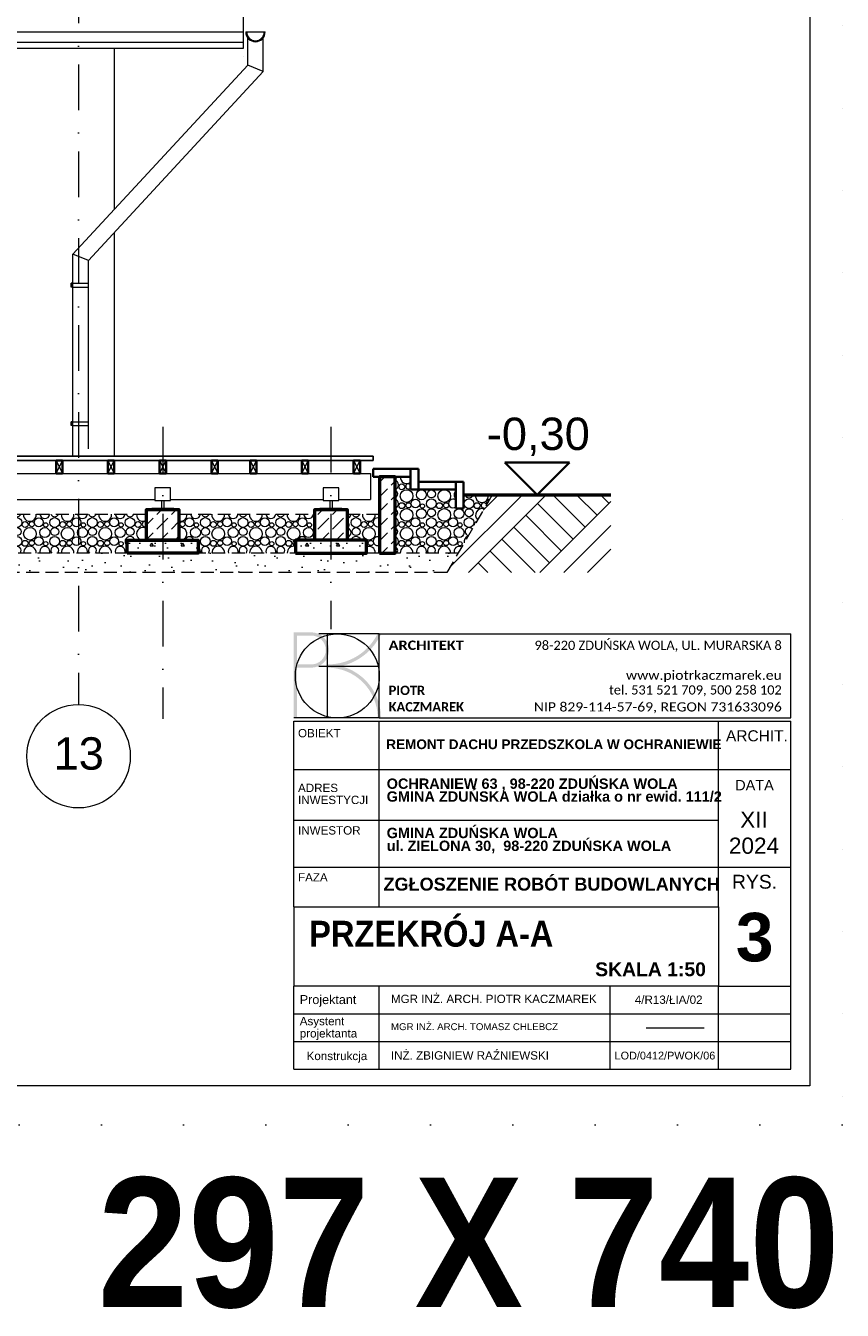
# Model space of a CAD drawing. Header units: centimetres. Extents: x -43488 to -10641, y 2063 to 22960.
# Tile 69 of 72: x -35400 to -34769, y 7723 to 8716. Entities that reach past the tile are written whole.
import ezdxf

# ---------------------------------------------------------------- set-up
doc = ezdxf.new("R2010")
doc.units = ezdxf.units.CM
doc.header["$MEASUREMENT"] = 0
for name, pattern in [('Kreski i kropki', [67.027776, 35.277777, -17.638888, 0, -14.111111]), ('Kropkowana', [63.499999, 0, -63.499999]), ('Przerywana krótka2', [15, 10, -5])]:
    doc.linetypes.add(name, pattern=pattern)
for name, color, linetype, lineweight, true_color in [('!!!_PRZEKROJE_Nr_pióra__51', 7, 'Continuous', 18, 0x002000), ('!!!_PRZEKROJE_Nr_pióra__6', 7, 'Continuous', 18, 0x3fa3ff), ('!!!_TABELKA_Nr_pióra__6', 7, 'Continuous', 18, 0x3fa3ff), ('!!!_UWAGI_Nr_pióra__51', 7, 'Continuous', 18, 0x002000), ('!!!WYPOS. SAL_Nr_pióra__6', 7, 'Continuous', 18, 0x3fa3ff), ('!konstrukcja tarasu_Nr_pióra__161', 7, 'Continuous', 35, 0xda4c01), ('!konstrukcja tarasu_Nr_pióra__4', 7, 'Continuous', 25, 0x31fd59), ('!konstrukcja tarasu_Nr_pióra__6', 7, 'Continuous', 18, 0x3fa3ff), ('!konstrukcja tarasu_Nr_pióra__8', 7, 'Continuous', 13, 0x42bda7), ('!konstrukcja tarasu_Nr_pióra__87', 7, 'Continuous', 18, 0x8002ff), ('!osie_Nr_pióra__6', 7, 'Continuous', 18, 0x3fa3ff), ('!osie_Nr_pióra__8', 7, 'Continuous', 13, 0x42bda7), ('B05 wyposażenie wod-kan_Nr_pióra__6', 7, 'Continuous', 18, 0x3fa3ff), ('Dachy_Nr_pióra__6', 7, 'Continuous', 18, 0x3fa3ff), ('linie pomocnicze_Nr_pióra__14', 7, 'Continuous', 18, 0xcc0000), ('Otoczenie i krajobraz_Nr_pióra__20', 7, 'Continuous', 18, 0xffd4d4), ('Podłogi_Nr_pióra__6', 7, 'Continuous', 18, 0x3fa3ff), ('Słupy_Nr_pióra__7', 7, 'Continuous', 15, 0x9f9fff), ('Słupy_Nr_pióra__8', 7, 'Continuous', 13, 0x42bda7), ('Wymiarowanie_Nr_pióra__3', 7, 'Continuous', 35, 0xff6500), ('Wymiarowanie_Nr_pióra__6', 7, 'Continuous', 18, 0x3fa3ff), ('Wymiarowanie_Nr_pióra__8', 7, 'Continuous', 13, 0x42bda7), ('Ściany zewnętrzne_Nr_pióra__6', 7, 'Continuous', 18, 0x3fa3ff)]:
    doc.layers.add(name, color=color, linetype=linetype, lineweight=lineweight, true_color=true_color)
for name, color, linetype, lineweight in [('!osie_Nr_pióra__10', 1, 'Continuous', 0), ('Linie_Nr_pióra__1', 8, 'Continuous', 50), ('Słupy_Nr_pióra__1', 8, 'Continuous', 50), ('Słupy_Nr_pióra__10', 1, 'Continuous', 0)]:
    doc.layers.add(name, color=color, linetype=linetype, lineweight=lineweight)
doc.styles.add('STYL_AUTOMATYCZNY_1', font='txt')
doc.styles.add('STYL_AUTOMATYCZNY_3', font='txt')
doc.styles.add('STYL_AUTOMATYCZNY_4', font='txt')
doc.styles.add('STYL_AUTOMATYCZNY_5', font='txt')
pattern_1 = [(45, (0, 0), (-11.3137085, 11.3137085), [12, -4]), (45, (0, 11.314), (-11.3137085, 11.3137085), [12, -4])]
pattern_2 = [(0, (0, 0), (0, 41.56922), [2.6, -21.4]), (0, (12, 20.785), (0, 41.56922), [2.6, -21.4]), (60, (0, 0), (-36, 20.78461), [2.6, -21.4]), (60, (24, 0), (-36, 20.78461), [2.6, -21.4]), (120, (2.6, 0), (36, 20.78461), [2.6, -21.4]), (120, (26.6, 0), (36, 20.78461), [2.6, -21.4]), (0, (0, 4), (0, 8), [0, -8, 0, -12]), (45, (4, 4), (-5.6568542, 5.6568542), [0, -6, 0, -10])]

# ---------------------------------------------------------------- blocks, each defined once
blk = doc.blocks.new('*X3')
at = {"layer": 'Słupy_Nr_pióra__10', "color": 1, "linetype": 'Continuous', "lineweight": 0}
for centre, radius in [((-35448.16, 8332.14), 3.4), ((-35443.49, 8324.25), 3.82), ((-35442.77, 8330.1), 1.65), ((-35435.89, 8331.96), 3.78), ((-35435.8, 8324.95), 3.07), ((-35429.56, 8330.43), 2.29), ((-35425.88, 8323.25), 4.9), ((-35424.46, 8330.72), 2.01), ((-35419.07, 8332.14), 3.4), ((-35414.39, 8324.25), 3.82), ((-35413.68, 8330.1), 1.65), ((-35406.79, 8331.96), 3.78), ((-35406.71, 8324.95), 3.07), ((-35400.47, 8330.43), 2.29), ((-35396.78, 8323.25), 4.9), ((-35395.36, 8330.72), 2.01), ((-35389.97, 8332.14), 3.4), ((-35385.29, 8324.25), 3.82), ((-35384.58, 8330.1), 1.65), ((-35377.69, 8331.96), 3.78), ((-35377.61, 8324.95), 3.07), ((-35371.37, 8330.43), 2.29), ((-35367.68, 8323.25), 4.9), ((-35366.26, 8330.72), 2.01), ((-35360.87, 8332.14), 3.4), ((-35356.2, 8324.25), 3.82), ((-35355.48, 8330.1), 1.65), ((-35348.6, 8331.96), 3.78), ((-35348.51, 8324.95), 3.07), ((-35342.27, 8330.43), 2.29), ((-35338.59, 8323.25), 4.9), ((-35337.17, 8330.72), 2.01), ((-35331.78, 8332.14), 3.4), ((-35327.1, 8324.25), 3.82), ((-35326.39, 8330.1), 1.65), ((-35319.5, 8331.96), 3.78), ((-35319.42, 8324.95), 3.07), ((-35313.18, 8330.43), 2.29), ((-35429.56, 8315.87), 2.29), ((-35424.46, 8316.16), 2.01), ((-35419.07, 8317.58), 3.4), ((-35413.68, 8315.54), 1.65), ((-35406.79, 8317.4), 3.78), ((-35400.47, 8315.87), 2.29), ((-35395.36, 8316.16), 2.01), ((-35389.97, 8317.58), 3.4), ((-35384.58, 8315.54), 1.65), ((-35377.69, 8317.4), 3.78), ((-35371.37, 8315.87), 2.29), ((-35366.26, 8316.16), 2.01), ((-35360.87, 8317.58), 3.4), ((-35355.48, 8315.54), 1.65), ((-35348.6, 8317.4), 3.78), ((-35342.27, 8315.87), 2.29), ((-35337.17, 8316.16), 2.01), ((-35331.78, 8317.58), 3.4), ((-35326.39, 8315.54), 1.65)]:
    blk.add_circle(centre, radius, dxfattribs=at)
for centre, radius, start, end in [((-35454.97, 8337.81), 4.9, 311.79255, 6.45106), ((-35443.49, 8338.81), 3.82, 186.71701, 353.28299), ((-35435.8, 8339.51), 3.07, 202.04841, 337.95159), ((-35425.88, 8337.81), 4.9, 173.54894, 6.45106), ((-35414.39, 8338.81), 3.82, 186.71701, 353.28299), ((-35406.71, 8339.51), 3.07, 202.04841, 337.95159), ((-35396.78, 8337.81), 4.9, 173.54894, 6.45106), ((-35385.29, 8338.81), 3.82, 186.71701, 353.28299), ((-35377.61, 8339.51), 3.07, 202.04841, 337.95159), ((-35367.68, 8337.81), 4.9, 173.54894, 6.45106), ((-35356.2, 8338.81), 3.82, 186.71701, 353.28299), ((-35348.51, 8339.51), 3.07, 202.04841, 337.95159), ((-35338.59, 8337.81), 4.9, 173.54894, 6.45106), ((-35327.1, 8338.81), 3.82, 186.71701, 353.28299), ((-35319.42, 8339.51), 3.07, 202.04841, 337.95159), ((-35309.49, 8337.81), 4.9, 173.54894, 304.59656), ((-35453.55, 8330.72), 2.01, 336.90703, 23.09297), ((-35454.97, 8323.25), 4.9, 311.79255, 48.20745), ((-35309.49, 8323.25), 4.9, 55.40344, 266.95345), ((-35308.07, 8330.72), 2.01, 47.23011, 312.76989), ((-35448.16, 8317.58), 3.4, 13.30552, 166.69448), ((-35435.89, 8317.4), 3.78, 257.44303, 165.35556), ((-35319.5, 8317.4), 3.78, 14.64444, 234.28629), ((-35309.49, 8323.25), 4.9, 273.04655, 304.59656), ((-35435.8, 8310.39), 3.07, 318.51847, 107.14154), ((-35425.88, 8308.69), 4.9, 356.13129, 183.86871), ((-35414.39, 8309.69), 3.82, 339.6531, 200.3469), ((-35406.71, 8310.39), 3.07, 318.51847, 221.48153), ((-35396.78, 8308.69), 4.9, 356.13129, 183.86871), ((-35385.29, 8309.69), 3.82, 339.6531, 200.3469), ((-35377.61, 8310.39), 3.07, 318.51847, 221.48153), ((-35367.68, 8308.69), 4.9, 356.13129, 183.86871), ((-35356.2, 8309.69), 3.82, 339.6531, 200.3469), ((-35348.51, 8310.39), 3.07, 318.51847, 221.48153), ((-35338.59, 8308.69), 4.9, 356.13129, 183.86871), ((-35327.1, 8309.69), 3.82, 339.6531, 200.3469), ((-35319.42, 8310.39), 3.07, 138.29433, 221.48153)]:
    blk.add_arc(centre, radius, start, end, dxfattribs=at)
blk = doc.blocks.new('*X4')
at = {"layer": 'Słupy_Nr_pióra__10', "color": 1, "linetype": 'Continuous', "lineweight": 0}
for centre, radius in [((-35278.97, 8330.72), 2.01), ((-35273.58, 8332.14), 3.4), ((-35268.91, 8324.25), 3.82), ((-35268.19, 8330.1), 1.65), ((-35261.31, 8331.96), 3.78), ((-35261.22, 8324.95), 3.07), ((-35254.98, 8330.43), 2.29), ((-35251.3, 8323.25), 4.9), ((-35249.88, 8330.72), 2.01), ((-35244.49, 8332.14), 3.4), ((-35239.81, 8324.25), 3.82), ((-35239.1, 8330.1), 1.65), ((-35232.21, 8331.96), 3.78), ((-35232.13, 8324.95), 3.07), ((-35225.89, 8330.43), 2.29), ((-35222.2, 8323.25), 4.9), ((-35220.78, 8330.72), 2.01), ((-35215.39, 8332.14), 3.4), ((-35210.71, 8324.25), 3.82), ((-35210, 8330.1), 1.65), ((-35203.11, 8331.96), 3.78), ((-35203.03, 8324.95), 3.07), ((-35196.79, 8330.43), 2.29), ((-35193.1, 8323.25), 4.9), ((-35191.68, 8330.72), 2.01), ((-35186.29, 8332.14), 3.4), ((-35181.62, 8324.25), 3.82), ((-35180.9, 8330.1), 1.65), ((-35261.31, 8317.4), 3.78), ((-35254.98, 8315.87), 2.29), ((-35249.88, 8316.16), 2.01), ((-35244.49, 8317.58), 3.4), ((-35239.1, 8315.54), 1.65), ((-35232.21, 8317.4), 3.78), ((-35225.89, 8315.87), 2.29), ((-35220.78, 8316.16), 2.01), ((-35215.39, 8317.58), 3.4), ((-35210, 8315.54), 1.65), ((-35203.11, 8317.4), 3.78), ((-35196.79, 8315.87), 2.29)]:
    blk.add_circle(centre, radius, dxfattribs=at)
for centre, radius, start, end in [((-35280.39, 8337.81), 4.9, 254.40969, 6.45106), ((-35268.91, 8338.81), 3.82, 186.71701, 353.28299), ((-35261.22, 8339.51), 3.07, 202.04841, 337.95159), ((-35251.3, 8337.81), 4.9, 173.54894, 6.45106), ((-35239.81, 8338.81), 3.82, 186.71701, 353.28299), ((-35232.13, 8339.51), 3.07, 202.04841, 337.95159), ((-35222.2, 8337.81), 4.9, 173.54894, 6.45106), ((-35210.71, 8338.81), 3.82, 186.71701, 353.28299), ((-35203.03, 8339.51), 3.07, 202.04841, 337.95159), ((-35193.1, 8337.81), 4.9, 173.54894, 6.45106), ((-35181.62, 8338.81), 3.82, 186.71701, 353.28299), ((-35173.93, 8339.51), 3.07, 202.04841, 205.31142), ((-35280.39, 8323.25), 4.9, 273.04655, 105.59031), ((-35174.02, 8331.96), 3.78, 135.34621, 224.65379), ((-35280.39, 8323.25), 4.9, 254.40969, 266.95345), ((-35273.58, 8317.58), 3.4, 13.30552, 166.69448), ((-35191.68, 8316.16), 2.01, 90.69474, 269.30526), ((-35186.29, 8317.58), 3.4, 13.30552, 166.69448), ((-35174.02, 8317.4), 3.78, 135.34621, 165.35556), ((-35173.93, 8324.95), 3.07, 154.68858, 205.31142), ((-35268.19, 8315.54), 1.65, 333.9278, 26.0722), ((-35268.91, 8309.69), 3.82, 339.6531, 54.8227), ((-35261.22, 8310.39), 3.07, 318.51847, 221.48153), ((-35251.3, 8308.69), 4.9, 356.13129, 183.86871), ((-35239.81, 8309.69), 3.82, 339.6531, 200.3469), ((-35232.13, 8310.39), 3.07, 318.51847, 221.48153), ((-35222.2, 8308.69), 4.9, 356.13129, 183.86871), ((-35210.71, 8309.69), 3.82, 339.6531, 200.3469), ((-35203.03, 8310.39), 3.07, 318.51847, 221.48153), ((-35193.1, 8308.69), 4.9, 73.46054, 183.86871)]:
    blk.add_arc(centre, radius, start, end, dxfattribs=at)
blk = doc.blocks.new('*X6')
at = {"layer": 'Słupy_Nr_pióra__10', "color": 1, "linetype": 'Continuous', "lineweight": 0}
for centre, radius in [((-35144.92, 8331.96), 3.78), ((-35144.84, 8324.95), 3.07), ((-35138.6, 8330.43), 2.29), ((-35134.91, 8323.25), 4.9), ((-35133.49, 8330.72), 2.01), ((-35133.49, 8316.16), 2.01)]:
    blk.add_circle(centre, radius, dxfattribs=at)
for centre, radius, start, end in [((-35152.52, 8338.81), 3.82, 282.28836, 353.28299), ((-35144.84, 8339.51), 3.07, 202.04841, 337.95159), ((-35134.91, 8337.81), 4.9, 173.54894, 6.45106), ((-35123.42, 8338.81), 3.82, 186.71701, 208.04742), ((-35151.81, 8330.1), 1.65, 273.44331, 86.55669), ((-35152.52, 8324.25), 3.82, 282.28836, 77.71164), ((-35128.1, 8332.14), 3.4, 67.39124, 292.60876), ((-35144.92, 8317.4), 3.78, 14.64444, 165.35556), ((-35138.6, 8315.87), 2.29, 325.66857, 34.33143), ((-35128.1, 8317.58), 3.4, 67.39124, 292.60876), ((-35123.42, 8324.25), 3.82, 151.95258, 208.04742), ((-35134.91, 8308.69), 4.9, 356.13129, 111.55524), ((-35123.42, 8309.69), 3.82, 151.95258, 200.3469)]:
    blk.add_arc(centre, radius, start, end, dxfattribs=at)
blk = doc.blocks.new('*X7')
at = {"layer": 'Słupy_Nr_pióra__10', "color": 1, "linetype": 'Continuous', "lineweight": 0}
for centre, radius in [((-35109.5, 8359.55), 2.29), ((-35105.81, 8352.37), 4.9), ((-35094.33, 8353.37), 3.82), ((-35086.65, 8354.07), 3.07), ((-35076.72, 8352.37), 4.9), ((-35109.5, 8344.99), 2.29), ((-35104.39, 8345.28), 2.01), ((-35099, 8346.7), 3.4), ((-35086.73, 8346.52), 3.78), ((-35080.4, 8344.99), 2.29), ((-35075.3, 8345.28), 2.01), ((-35057.63, 8346.52), 3.78), ((-35051.31, 8344.99), 2.29), ((-35105.81, 8337.81), 4.9), ((-35094.33, 8338.81), 3.82), ((-35093.61, 8344.66), 1.65), ((-35086.65, 8339.51), 3.07), ((-35076.72, 8337.81), 4.9), ((-35065.23, 8338.81), 3.82), ((-35057.55, 8339.51), 3.07), ((-35109.5, 8330.43), 2.29), ((-35105.81, 8323.25), 4.9), ((-35104.39, 8330.72), 2.01), ((-35099, 8332.14), 3.4), ((-35094.33, 8324.25), 3.82), ((-35093.61, 8330.1), 1.65), ((-35086.73, 8331.96), 3.78), ((-35086.65, 8324.95), 3.07), ((-35080.4, 8330.43), 2.29), ((-35076.72, 8323.25), 4.9), ((-35075.3, 8330.72), 2.01), ((-35069.91, 8332.14), 3.4), ((-35065.23, 8324.25), 3.82), ((-35064.52, 8330.1), 1.65), ((-35057.63, 8331.96), 3.78), ((-35109.5, 8315.87), 2.29), ((-35104.39, 8316.16), 2.01), ((-35099, 8317.58), 3.4), ((-35093.61, 8315.54), 1.65), ((-35086.73, 8317.4), 3.78), ((-35080.4, 8315.87), 2.29), ((-35075.3, 8316.16), 2.01), ((-35069.91, 8317.58), 3.4), ((-35064.52, 8315.54), 1.65)]:
    blk.add_circle(centre, radius, dxfattribs=at)
for centre, radius, start, end in [((-35115.74, 8368.63), 3.07, 289.67163, 335.52475), ((-35105.81, 8366.93), 4.9, 174.95296, 309.33862), ((-35115.82, 8361.08), 3.78, 287.12527, 72.87473), ((-35115.74, 8354.07), 3.07, 289.67163, 70.32837), ((-35104.39, 8359.84), 2.01, 32.81277, 327.18723), ((-35086.73, 8361.08), 3.78, 259.57437, 280.42563), ((-35080.4, 8359.55), 2.29, 253.5618, 286.4382), ((-35115.82, 8346.52), 3.78, 287.12527, 72.87473), ((-35069.91, 8346.7), 3.4, 49.75235, 310.24765), ((-35065.23, 8353.37), 3.82, 130.47933, 229.52067), ((-35065.23, 8353.37), 3.82, 337.36195, 359.90851), ((-35057.55, 8354.07), 3.07, 193.40869, 346.59131), ((-35047.62, 8352.37), 4.9, 168.33045, 11.66955), ((-35046.2, 8345.28), 2.01, 23.44753, 277.16402), ((-35040.81, 8346.7), 3.4, 114.94758, 185.66397), ((-35115.74, 8339.51), 3.07, 289.67163, 70.32837), ((-35047.62, 8337.81), 4.9, 75.26387, 225.34768), ((-35115.82, 8331.96), 3.78, 287.12527, 72.87473), ((-35115.74, 8324.95), 3.07, 289.67163, 70.32837), ((-35057.55, 8324.95), 3.07, 41.45182, 259.15973), ((-35051.31, 8330.43), 2.29, 108.85114, 191.76042), ((-35115.82, 8317.4), 3.78, 287.12527, 72.87473), ((-35057.63, 8317.4), 3.78, 105.32611, 195.28544), ((-35115.74, 8310.39), 3.07, 318.51847, 70.32837), ((-35105.81, 8308.69), 4.9, 356.13129, 183.86871), ((-35094.33, 8309.69), 3.82, 339.6531, 200.3469), ((-35086.65, 8310.39), 3.07, 318.51847, 221.48153), ((-35076.72, 8308.69), 4.9, 356.13129, 183.86871), ((-35065.23, 8309.69), 3.82, 58.7515, 200.3469)]:
    blk.add_arc(centre, radius, start, end, dxfattribs=at)

msp = doc.modelspace()

# ---------------------------------------------------------------- hatches: boundary and pattern name
at = {"layer": '!!!_UWAGI_Nr_pióra__51', "linetype": 'Continuous', "lineweight": 18, "true_color": 0x002000}
h = msp.add_hatch(color=98, dxfattribs=at)
h.paths.add_polyline_path([(-35192.96, 8181.03), (-35190.46, 8181.03), (-35190.46, 8219.85), (-35179.33, 8219.85, 1), (-35179.33, 8247.13), (-35192.96, 8247.13)])
h.paths.add_polyline_path([(-35179.33, 8244.62), (-35190.46, 8244.62), (-35190.46, 8222.36), (-35179.33, 8222.36, 1)], flags=0)
msp.add_hatch(color=98, dxfattribs=at).paths.add_polyline_path([(-35166.94, 8222.36), (-35166.94, 8219.85, -0.414214), (-35128.12, 8181.03), (-35125.62, 8181.03, 0.176751), (-35135.33, 8207.65, 0.154611), (-35156.42, 8221, 0.229984), (-35125.48, 8245.87), (-35128.27, 8245.87, -0.284952)])
at = {"layer": 'Słupy_Nr_pióra__7', "linetype": 'Continuous', "lineweight": 15, "true_color": 0x9f9fff}
h = msp.add_hatch(dxfattribs=at)
h.set_pattern_fill('A_beton', color=161, style=0, pattern_type=2)
h.set_pattern_definition(pattern_1)
h.paths.add_polyline_path([(-35126.71, 8308.36), (-35114.71, 8308.36), (-35114.71, 8349.86), (-35114.71, 8367.36), (-35126.71, 8367.36)])
h = msp.add_hatch(dxfattribs=at)
h.set_pattern_fill('grunt', color=161, style=0, pattern_type=2)
h.set_pattern_definition([(45, (0, 0), (-27.577163, 27.577163), []), (45, (-9.19, 9.19), (-55.15433, 55.15433), []), (45, (-18.385, 18.385), (-55.15433, 55.15433), []), (135, (-27.577, 27.577), (9.192388, 9.192388), [38.999999, -38.999999])])
h.paths.add_polyline_path([(-35039.66, 8353.34), (-35074.77, 8293.36), (-34948.03, 8293.36), (-34948.03, 8353.36)])
h = msp.add_hatch(dxfattribs=at)
h.set_pattern_fill('A_beton', color=161, style=0, pattern_type=2)
h.set_pattern_definition(pattern_1)
h.paths.add_polyline_path([(-35306.71, 8318.36), (-35306.71, 8342.05), (-35281.71, 8342.05), (-35281.71, 8318.36)])
h = msp.add_hatch(dxfattribs=at)
h.set_pattern_fill('A_beton', color=161, style=0, pattern_type=2)
h.set_pattern_definition(pattern_1)
h.paths.add_polyline_path([(-35176.71, 8318.36), (-35176.71, 8342.05), (-35151.71, 8342.05), (-35151.71, 8318.36)])
at = {"layer": 'Słupy_Nr_pióra__8', "linetype": 'Continuous', "lineweight": 13, "true_color": 0x42bda7}
h = msp.add_hatch(dxfattribs=at)
h.set_pattern_fill('A_beton_lekki', color=135, style=0, pattern_type=2)
h.set_pattern_definition(pattern_2)
h.paths.add_polyline_path([(-35321.71, 8308.36), (-35321.71, 8318.36), (-35266.71, 8318.36), (-35266.71, 8308.36)])
h = msp.add_hatch(dxfattribs=at)
h.set_pattern_fill('A_beton_lekki', color=135, style=0, pattern_type=2)
h.set_pattern_definition(pattern_2)
h.paths.add_polyline_path([(-35191.71, 8308.36), (-35136.71, 8308.36), (-35136.71, 8318.36), (-35191.71, 8318.36)])
h = msp.add_hatch(dxfattribs=at)
h.set_pattern_fill('płyty_kamienne', color=135, style=0, pattern_type=2)
h.set_pattern_definition([(45, (0, 35), (-11.136932, 11.136932), [0, -10.5, 0, -15.75]), (110, (35, 35), (14.800159, 5.386817), [0, -7.7, 0, -13.3])])
h.paths.add_polyline_path([(-35866.71, 8293.36), (-35854.21, 8293.36), (-35854.21, 8253.36), (-35844.21, 8243.36), (-35792.04, 8293.36), (-35644.21, 8293.36), (-35074.77, 8293.36), (-35065.99, 8308.36), (-35644.21, 8308.36), (-35866.71, 8308.36)])

# ---------------------------------------------------------------- linework, layer by layer
at = {"layer": '!!!_PRZEKROJE_Nr_pióra__6', "color": 161, "linetype": 'Continuous', "lineweight": 18, "true_color": 0x3fa3ff}
for p, q in [((-35192.96, 8178.48), (-34808.96, 8178.48)), ((-35192.96, 8035.05), (-35192.96, 8178.48)), ((-35126.87, 8035.05), (-35126.87, 8178.48)), ((-34864.86, 8035.05), (-34864.86, 8178.48)), ((-34808.96, 7909.65), (-34808.96, 8178.48)), ((-35192.96, 8141.17), (-34864.86, 8141.17)), ((-34864.86, 8141.17), (-34808.96, 8141.17)), ((-35192.96, 8101.94), (-34864.86, 8101.94)), ((-35192.96, 8065.66), (-34864.86, 8065.66)), ((-34864.86, 8065.66), (-34808.96, 8065.66)), ((-35192.96, 8035.05), (-34864.86, 8035.05)), ((-35192.96, 8035.05), (-35192.96, 7973.65)), ((-34864.86, 8035.05), (-34864.86, 7973.65)), ((-34864.86, 7973.65), (-35192.96, 7973.65)), ((-35192.96, 7909.65), (-35192.96, 7973.65)), ((-35126.87, 7909.65), (-35126.87, 7973.65)), ((-34948.41, 7909.65), (-34948.41, 7973.65)), ((-34864.86, 7973.65), (-34808.96, 7973.65)), ((-34864.86, 7909.65), (-34864.86, 7973.65)), ((-35192.96, 7952.31), (-34808.96, 7952.31)), ((-35192.96, 7952.31), (-34808.96, 7952.31)), ((-34920.68, 7941.65), (-34875.84, 7941.65)), ((-35192.96, 7930.98), (-34808.96, 7930.98)), ((-35192.96, 7909.65), (-34808.96, 7909.65))]:
    msp.add_line(p, q, dxfattribs=at)
at = {"layer": '!!!_TABELKA_Nr_pióra__6', "color": 161, "linetype": 'Continuous', "lineweight": 18, "true_color": 0x3fa3ff}
for p, q in [((-35126.87, 8245.87), (-35173.62, 8245.87)), ((-35166.94, 8181.03), (-35166.94, 8245.87)), ((-35126.87, 8181.03), (-35126.87, 8245.87)), ((-35126.87, 8245.87), (-34808.96, 8245.87)), ((-34808.96, 8181.03), (-34808.96, 8245.87)), ((-34808.96, 8181.03), (-34808.96, 8245.87)), ((-35173.62, 8221.1), (-35126.87, 8221.1)), ((-35126.87, 8181.03), (-35192.96, 8181.03)), ((-35126.87, 8181.03), (-34808.96, 8181.03))]:
    msp.add_line(p, q, dxfattribs=at)
msp.add_circle((-35159.29, 8213.45), 32.42, dxfattribs=at)
at = {"layer": '!!!WYPOS. SAL_Nr_pióra__6', "color": 161, "linetype": 'Continuous', "lineweight": 18, "true_color": 0x3fa3ff}
for p, q in [((-35228.54, 8685.33), (-35228.54, 8707.85)), ((-35216.54, 8680.36), (-35216.54, 8707.85)), ((-35363.54, 8539.33), (-35228.54, 8685.33)), ((-35216.54, 8680.36), (-35228.54, 8685.33)), ((-35351.54, 8534.36), (-35216.54, 8680.36)), ((-35363.54, 8516.85), (-35363.54, 8539.33)), ((-35351.54, 8534.36), (-35363.54, 8539.33)), ((-35351.54, 8516.85), (-35351.54, 8534.36)), ((-35364.04, 8516.85), (-35365.04, 8516.85)), ((-35365.04, 8513.85), (-35365.04, 8516.85)), ((-35364.04, 8513.85), (-35364.04, 8516.85)), ((-35363.54, 8516.85), (-35363.45, 8516.85)), ((-35363.54, 8513.85), (-35363.54, 8516.85)), ((-35363.45, 8516.85), (-35363.18, 8516.85)), ((-35363.18, 8516.85), (-35362.73, 8516.85)), ((-35362.73, 8516.85), (-35362.13, 8516.85)), ((-35362.13, 8516.85), (-35361.39, 8516.85)), ((-35361.39, 8516.85), (-35360.54, 8516.85)), ((-35360.54, 8516.85), (-35359.59, 8516.85)), ((-35359.59, 8516.85), (-35358.58, 8516.85)), ((-35358.58, 8516.85), (-35357.54, 8516.85)), ((-35357.54, 8516.85), (-35356.49, 8516.85)), ((-35356.49, 8516.85), (-35355.48, 8516.85)), ((-35355.48, 8516.85), (-35354.54, 8516.85)), ((-35354.54, 8516.85), (-35353.68, 8516.85)), ((-35353.68, 8516.85), (-35352.94, 8516.85)), ((-35352.94, 8516.85), (-35352.34, 8516.85)), ((-35352.34, 8516.85), (-35351.9, 8516.85)), ((-35351.9, 8516.85), (-35351.63, 8516.85)), ((-35351.63, 8516.85), (-35351.54, 8516.85)), ((-35351.54, 8513.85), (-35351.54, 8516.85)), ((-35364.04, 8513.85), (-35365.04, 8513.85)), ((-35363.54, 8409.85), (-35363.54, 8513.85)), ((-35363.54, 8513.85), (-35363.45, 8513.85)), ((-35363.45, 8513.85), (-35363.18, 8513.85)), ((-35363.18, 8513.85), (-35362.73, 8513.85)), ((-35362.73, 8513.85), (-35362.13, 8513.85)), ((-35362.13, 8513.85), (-35361.39, 8513.85)), ((-35361.39, 8513.85), (-35360.54, 8513.85)), ((-35360.54, 8513.85), (-35359.59, 8513.85)), ((-35359.59, 8513.85), (-35358.58, 8513.85)), ((-35358.58, 8513.85), (-35357.54, 8513.85)), ((-35357.54, 8513.85), (-35356.49, 8513.85)), ((-35356.49, 8513.85), (-35355.48, 8513.85)), ((-35355.48, 8513.85), (-35354.54, 8513.85)), ((-35354.54, 8513.85), (-35353.68, 8513.85)), ((-35353.68, 8513.85), (-35352.94, 8513.85)), ((-35352.94, 8513.85), (-35352.34, 8513.85)), ((-35352.34, 8513.85), (-35351.9, 8513.85)), ((-35351.9, 8513.85), (-35351.63, 8513.85)), ((-35351.63, 8513.85), (-35351.54, 8513.85)), ((-35351.54, 8409.85), (-35351.54, 8513.85)), ((-35364.04, 8409.85), (-35365.04, 8409.85)), ((-35365.04, 8406.85), (-35365.04, 8409.85)), ((-35364.04, 8406.85), (-35365.04, 8406.85)), ((-35364.04, 8406.85), (-35364.04, 8409.85)), ((-35363.54, 8409.85), (-35363.45, 8409.85)), ((-35363.54, 8406.85), (-35363.54, 8409.85)), ((-35363.54, 8383.85), (-35363.54, 8406.85)), ((-35363.54, 8406.85), (-35363.45, 8406.85)), ((-35363.45, 8409.85), (-35363.18, 8409.85)), ((-35363.45, 8406.85), (-35363.18, 8406.85)), ((-35363.18, 8409.85), (-35362.73, 8409.85)), ((-35363.18, 8406.85), (-35362.73, 8406.85)), ((-35362.73, 8409.85), (-35362.13, 8409.85)), ((-35362.73, 8406.85), (-35362.13, 8406.85)), ((-35362.13, 8409.85), (-35361.39, 8409.85)), ((-35362.13, 8406.85), (-35361.39, 8406.85)), ((-35361.39, 8409.85), (-35360.54, 8409.85)), ((-35361.39, 8406.85), (-35360.54, 8406.85)), ((-35360.54, 8409.85), (-35359.59, 8409.85)), ((-35360.54, 8406.85), (-35359.59, 8406.85)), ((-35359.59, 8409.85), (-35358.58, 8409.85)), ((-35359.59, 8406.85), (-35358.58, 8406.85)), ((-35358.58, 8409.85), (-35357.54, 8409.85)), ((-35358.58, 8406.85), (-35357.54, 8406.85)), ((-35357.54, 8409.85), (-35356.49, 8409.85)), ((-35357.54, 8406.85), (-35356.49, 8406.85)), ((-35356.49, 8409.85), (-35355.48, 8409.85)), ((-35356.49, 8406.85), (-35355.48, 8406.85)), ((-35355.48, 8409.85), (-35354.54, 8409.85)), ((-35355.48, 8406.85), (-35354.54, 8406.85)), ((-35354.54, 8409.85), (-35353.68, 8409.85)), ((-35354.54, 8406.85), (-35353.68, 8406.85)), ((-35353.68, 8409.85), (-35352.94, 8409.85)), ((-35353.68, 8406.85), (-35352.94, 8406.85)), ((-35352.94, 8409.85), (-35352.34, 8409.85)), ((-35352.94, 8406.85), (-35352.34, 8406.85)), ((-35352.34, 8409.85), (-35351.9, 8409.85)), ((-35352.34, 8406.85), (-35351.9, 8406.85)), ((-35351.9, 8409.85), (-35351.63, 8409.85)), ((-35351.9, 8406.85), (-35351.63, 8406.85)), ((-35351.63, 8409.85), (-35351.54, 8409.85)), ((-35351.63, 8406.85), (-35351.54, 8406.85)), ((-35351.54, 8406.85), (-35351.54, 8409.85)), ((-35351.54, 8388.82), (-35351.54, 8406.85))]:
    msp.add_line(p, q, dxfattribs=at)
at = {"layer": '!konstrukcja tarasu_Nr_pióra__161', "color": 22, "linetype": 'Continuous', "lineweight": 35, "true_color": 0xda4c01}
for p, q in [((-35376.62, 8379.86), (-35371.62, 8379.86)), ((-35376.62, 8369.86), (-35376.62, 8379.86)), ((-35371.62, 8379.86), (-35371.62, 8369.86)), ((-35336.62, 8379.86), (-35331.62, 8379.86)), ((-35336.62, 8369.86), (-35336.62, 8379.86)), ((-35331.62, 8379.86), (-35331.62, 8369.86)), ((-35296.62, 8379.86), (-35291.62, 8379.86)), ((-35296.62, 8369.86), (-35296.62, 8379.86)), ((-35291.62, 8379.86), (-35291.62, 8369.86)), ((-35256.62, 8379.86), (-35251.62, 8379.86)), ((-35256.62, 8369.86), (-35256.62, 8379.86)), ((-35251.62, 8379.86), (-35251.62, 8369.86)), ((-35226.71, 8379.86), (-35221.71, 8379.86)), ((-35226.71, 8369.86), (-35226.71, 8379.86)), ((-35221.71, 8379.86), (-35221.71, 8369.86)), ((-35186.71, 8379.86), (-35181.71, 8379.86)), ((-35186.71, 8369.86), (-35186.71, 8379.86)), ((-35181.71, 8379.86), (-35181.71, 8369.86)), ((-35146.71, 8379.86), (-35141.71, 8379.86)), ((-35146.71, 8369.86), (-35146.71, 8379.86)), ((-35141.71, 8379.86), (-35141.71, 8369.86)), ((-35371.62, 8369.86), (-35376.62, 8369.86)), ((-35331.62, 8369.86), (-35336.62, 8369.86)), ((-35291.62, 8369.86), (-35296.62, 8369.86)), ((-35251.62, 8369.86), (-35256.62, 8369.86)), ((-35221.71, 8369.86), (-35226.71, 8369.86)), ((-35181.71, 8369.86), (-35186.71, 8369.86)), ((-35141.71, 8369.86), (-35146.71, 8369.86)), ((-35131.71, 8373.36), (-35096.71, 8373.36)), ((-35131.71, 8367.36), (-35131.71, 8373.36)), ((-35131.71, 8367.36), (-35102.71, 8367.36)), ((-35102.71, 8357.36), (-35102.71, 8373.36)), ((-35096.71, 8357.36), (-35096.71, 8373.36)), ((-35102.71, 8357.36), (-35067.71, 8357.36)), ((-35096.71, 8363.36), (-35061.71, 8363.36)), ((-35067.71, 8342.92), (-35067.71, 8363.36)), ((-35061.71, 8342.92), (-35061.71, 8363.36)), ((-35067.71, 8342.92), (-35061.71, 8342.92))]:
    msp.add_line(p, q, dxfattribs=at)
at = {"layer": '!konstrukcja tarasu_Nr_pióra__4', "color": 100, "linetype": 'Continuous', "lineweight": 25, "true_color": 0x31fd59}
for p, q in [((-35874.71, 8383.36), (-35131.71, 8383.36)), ((-35874.71, 8379.86), (-35131.71, 8379.86)), ((-35131.71, 8379.86), (-35131.71, 8383.36))]:
    msp.add_line(p, q, dxfattribs=at)
at = {"layer": '!konstrukcja tarasu_Nr_pióra__6', "color": 161, "linetype": 'Continuous', "lineweight": 18, "true_color": 0x3fa3ff}
for p, q in [((-35863.71, 8369.86), (-35133.71, 8369.86)), ((-35133.71, 8369.86), (-35133.71, 8349.86)), ((-35288.21, 8358.86), (-35300.21, 8358.86)), ((-35300.21, 8358.86), (-35300.21, 8348.86)), ((-35288.21, 8348.86), (-35288.21, 8358.86)), ((-35158.21, 8358.86), (-35170.21, 8358.86)), ((-35170.21, 8358.86), (-35170.21, 8348.86)), ((-35158.21, 8348.86), (-35158.21, 8358.86)), ((-35458.21, 8349.86), (-35300.21, 8349.86)), ((-35300.21, 8348.86), (-35288.21, 8348.86)), ((-35295.21, 8348.86), (-35295.21, 8343.05)), ((-35293.21, 8348.86), (-35293.21, 8343.05)), ((-35288.21, 8349.86), (-35170.21, 8349.86)), ((-35170.21, 8348.86), (-35158.21, 8348.86)), ((-35165.21, 8348.86), (-35165.21, 8343.05)), ((-35163.21, 8348.86), (-35163.21, 8343.05)), ((-35158.21, 8349.86), (-35133.71, 8349.86)), ((-35302.71, 8343.05), (-35285.71, 8343.05)), ((-35302.71, 8342.05), (-35302.71, 8343.05)), ((-35302.71, 8342.05), (-35285.71, 8342.05)), ((-35285.71, 8342.05), (-35285.71, 8343.05)), ((-35172.71, 8343.05), (-35155.71, 8343.05)), ((-35172.71, 8342.05), (-35172.71, 8343.05)), ((-35172.71, 8342.05), (-35155.71, 8342.05)), ((-35155.71, 8342.05), (-35155.71, 8343.05))]:
    msp.add_line(p, q, dxfattribs=at)
at = {"layer": '!konstrukcja tarasu_Nr_pióra__8', "color": 135, "linetype": 'Continuous', "lineweight": 13, "true_color": 0x42bda7}
for p, q in [((-35376.62, 8379.86), (-35371.62, 8369.86)), ((-35376.62, 8369.86), (-35371.62, 8379.86)), ((-35336.62, 8379.86), (-35331.62, 8369.86)), ((-35336.62, 8369.86), (-35331.62, 8379.86)), ((-35296.62, 8379.86), (-35291.62, 8369.86)), ((-35296.62, 8369.86), (-35291.62, 8379.86)), ((-35256.62, 8379.86), (-35251.62, 8369.86)), ((-35256.62, 8369.86), (-35251.62, 8379.86)), ((-35226.71, 8379.86), (-35221.71, 8369.86)), ((-35226.71, 8369.86), (-35221.71, 8379.86)), ((-35186.71, 8379.86), (-35181.71, 8369.86)), ((-35186.71, 8369.86), (-35181.71, 8379.86)), ((-35146.71, 8379.86), (-35141.71, 8369.86)), ((-35146.71, 8369.86), (-35141.71, 8379.86))]:
    msp.add_line(p, q, dxfattribs=at)
at = {"layer": '!konstrukcja tarasu_Nr_pióra__8', "color": 135, "linetype": 'Przerywana krótka2', "lineweight": 13, "true_color": 0x42bda7}
for p, q in [((-35039.63, 8353.36), (-35074.75, 8293.36)), ((-35451.71, 8338.36), (-35306.71, 8338.36)), ((-35281.71, 8338.36), (-35176.71, 8338.36)), ((-35151.71, 8338.36), (-35126.71, 8338.36)), ((-35065.87, 8308.36), (-35866.71, 8308.36)), ((-35074.75, 8293.36), (-35792.04, 8293.36))]:
    msp.add_line(p, q, dxfattribs=at)
at = {"layer": '!konstrukcja tarasu_Nr_pióra__87', "color": 190, "linetype": 'Kreski i kropki', "lineweight": 18, "true_color": 0x8002ff}
for p, q in [((-35294.21, 8405.85), (-35294.21, 8180.19)), ((-35164.21, 8405.85), (-35164.21, 8249.62))]:
    msp.add_line(p, q, dxfattribs=at)
at = {"layer": '!osie_Nr_pióra__6', "color": 161, "linetype": 'Kreski i kropki', "lineweight": 18, "true_color": 0x3fa3ff}
msp.add_line((-35359.21, 8887.22), (-35359.21, 8191.44), dxfattribs=at)
at = {"layer": '!osie_Nr_pióra__8', "color": 135, "linetype": 'Continuous', "lineweight": 13, "true_color": 0x42bda7}
msp.add_circle((-35359.21, 8151.44), 40, dxfattribs=at)
at = {"layer": 'B05 wyposażenie wod-kan_Nr_pióra__6', "color": 161, "linetype": 'Continuous', "lineweight": 18, "true_color": 0x3fa3ff}
for radius in [7.5, 6.75]:
    msp.add_arc((-35222.54, 8710.95), radius, 180, 0, dxfattribs=at)
at = {"layer": 'Dachy_Nr_pióra__6', "color": 161, "linetype": 'Continuous', "lineweight": 18, "true_color": 0x3fa3ff}
for p, q in [((-35231.7, 8698.48), (-35231.7, 8727.48)), ((-35760.2, 8710.95), (-35231.7, 8710.95)), ((-35230.04, 8710.95), (-35215.04, 8710.95)), ((-35752.7, 8703.11), (-35231.7, 8703.11)), ((-35231.72, 8692.37), (-35231.7, 8692.36))]:
    msp.add_line(p, q, dxfattribs=at)
at = {"layer": 'linie pomocnicze_Nr_pióra__14', "color": 12, "linetype": 'Continuous', "lineweight": 18, "true_color": 0xcc0000}
for p, q in [((-34794.21, 9321.68), (-34794.21, 7896.68)), ((-34794.21, 7896.68), (-38221.17, 7896.68))]:
    msp.add_line(p, q, dxfattribs=at)
at = {"layer": 'Linie_Nr_pióra__1', "color": 8, "linetype": 'Continuous', "lineweight": 50}
msp.add_line((-35061.71, 8353.36), (-34948.03, 8353.36), dxfattribs=at)
at = {"layer": 'Otoczenie i krajobraz_Nr_pióra__20', "color": 254, "linetype": 'Kropkowana', "lineweight": 18, "true_color": 0xffd4d4}
for p, q in [((-34769.21, 9351.68), (-34769.21, 7866.68)), ((-34769.21, 7866.68), (-38406.17, 7866.68))]:
    msp.add_line(p, q, dxfattribs=at)
at = {"layer": 'Podłogi_Nr_pióra__6', "color": 161, "linetype": 'Continuous', "lineweight": 18, "true_color": 0x3fa3ff}
msp.add_line((-35761.71, 8698.48), (-35231.7, 8698.48), dxfattribs=at)
at = {"layer": 'Słupy_Nr_pióra__1', "color": 8, "linetype": 'Continuous', "lineweight": 50, "flags": 128}
for points in [[(-35126.71, 8308.36), (-35114.71, 8308.36), (-35114.71, 8349.86), (-35114.71, 8367.36), (-35126.71, 8367.36)], [(-35306.71, 8318.36), (-35306.71, 8342.05), (-35281.71, 8342.05), (-35281.71, 8318.36)], [(-35176.71, 8318.36), (-35176.71, 8342.05), (-35151.71, 8342.05), (-35151.71, 8318.36)], [(-35321.71, 8308.36), (-35321.71, 8318.36), (-35266.71, 8318.36), (-35266.71, 8308.36)], [(-35191.71, 8308.36), (-35136.71, 8308.36), (-35136.71, 8318.36), (-35191.71, 8318.36)]]:
    msp.add_lwpolyline(points, close=True, dxfattribs=at)
at = {"layer": 'Wymiarowanie_Nr_pióra__3', "color": 30, "linetype": 'Continuous', "lineweight": 35, "true_color": 0xff6500}
for p, q in [((-35004.87, 8353.36), (-35029.87, 8378.36)), ((-35029.87, 8378.36), (-34979.87, 8378.36)), ((-34979.87, 8378.36), (-35004.87, 8353.36))]:
    msp.add_line(p, q, dxfattribs=at)
at = {"layer": 'Wymiarowanie_Nr_pióra__6', "color": 161, "linetype": 'Continuous', "lineweight": 18, "true_color": 0x3fa3ff}
for q in [(-35023.62, 8353.36), (-34986.12, 8353.36)]:
    msp.add_line((-35004.87, 8353.36), q, dxfattribs=at)
at = {"layer": 'Ściany zewnętrzne_Nr_pióra__6', "color": 161, "linetype": 'Continuous', "lineweight": 18, "true_color": 0x3fa3ff}
for p, q in [((-35331.71, 8698.48), (-35331.71, 8573.76)), ((-35331.71, 8555.81), (-35331.71, 8383.36))]:
    msp.add_line(p, q, dxfattribs=at)

# ---------------------------------------------------------------- block references
at = {"layer": 'Słupy_Nr_pióra__10', "color": 1, "linetype": 'Continuous', "lineweight": 0}
for name in ['*X7', '*X3', '*X4', '*X6']:
    msp.add_blockref(name, (0, 0), dxfattribs=at)

# ---------------------------------------------------------------- texts
at = {"layer": '!!!_PRZEKROJE_Nr_pióra__51', "color": 98, "linetype": 'Continuous', "lineweight": 18, "true_color": 0x002000, "insert": (-35344.33, 7775.13), "char_height": 100, "attachment_point": 4, "style": 'STYL_AUTOMATYCZNY_3'}
msp.add_mtext('\\A1;{\\W0.900000x;\\pql;\\fArial|b1|i0|c238|p38;297\\fArial|b1|i0|c238|p38; X\\fArial|b1|i0|c238|p38; 740}', dxfattribs=at)
at = {"layer": '!!!_PRZEKROJE_Nr_pióra__6', "color": 161, "linetype": 'Continuous', "lineweight": 18, "true_color": 0x3fa3ff}
for s, insert, char_height, attachment_point, style in [('\\A1;{\\pql;\\fArial|b0|i0|c238|p38;OBIEKT}', (-35189.66, 8169.21), 6.4182, 4, 'STYL_AUTOMATYCZNY_1'), ('\\A1;{\\pql;\\fArial|b0|i0|c238|p38;ARCHIT.}', (-34859.07, 8167.14), 8.5576, 4, 'STYL_AUTOMATYCZNY_1'), ('\\A1;{\\pql;\\fArial|b1|i0|c238|p38;REMONT DACHU PRZEDSZKOLA W OCHRANIEWIE }', (-35121.55, 8160.61), 7.5, 4, 'STYL_AUTOMATYCZNY_3'), ('\\A1;{\\pql;\\fArial|b0|i0|c238|p38;DATA}', (-34851.94, 8129.08), 8, 4, 'STYL_AUTOMATYCZNY_1'), ('\\A1;{\\pql;\\fArial|b0|i0|c238|p38;INWESTOR}', (-35189.66, 8094.09), 6.4182, 4, 'STYL_AUTOMATYCZNY_1'), ('\\A1;{\\pql;\\fArial|b0|i0|c238|p38;FAZA}', (-35189.66, 8057.86), 6.4182, 4, 'STYL_AUTOMATYCZNY_1'), ('\\A1;{\\pql;\\fArial|b1|i0|c238|p38;ZGŁOSZENIE ROBÓT BUDOWLANYCH}', (-35123.67, 8052.51), 10, 4, 'STYL_AUTOMATYCZNY_3'), ('\\A1;{\\pql;\\fArial|b0|i0|c238|p38;RYS.}', (-34854.45, 8054.38), 10.6969, 4, 'STYL_AUTOMATYCZNY_1'), ('\\A1;{\\W0.900000x;\\pql;\\fArial|b1|i0|c238|p38;PRZEKRÓJ\\fArial|b1|i0|c238|p38; A-A}', (-35181.01, 8014.14), 20, 4, 'STYL_AUTOMATYCZNY_3'), ('\\A1;{\\pqc;\\fArial|b1|i0|c238|p38;3}', (-34836.91, 8011.42), 37.4393, 5, 'STYL_AUTOMATYCZNY_3'), ('\\A1;{\\pql;\\fArial|b1|i0|c238|p38;SKALA 1:\\fArial|b1|i0|c238|p38;50}', (-34960.1, 7986.74), 10.6969, 4, 'STYL_AUTOMATYCZNY_3'), ('\\A1;{\\pql;\\fArial|b0|i0|c238|p38;Projektant}', (-35188.34, 7962.37), 6.953, 4, 'STYL_AUTOMATYCZNY_1'), ('\\A1;{\\pql;\\fArial|b0|i0|c238|p38;MGR INŻ. ARCH. PIOTR KACZMAREK}', (-35117.87, 7963.91), 6.4182, 4, 'STYL_AUTOMATYCZNY_1'), ('\\A1;{\\pql;\\fArial|b0|i0|c238|p38;4/R13/ŁIA/02}', (-34929.5, 7963.29), 6.4182, 4, 'STYL_AUTOMATYCZNY_1'), ('\\A1;{\\pql;\\fArial|b0|i0|c238|p38;MGR INŻ. ARCH. \\fArial|b0|i0|c238|p38;TOMASZ CHLEBCZ}', (-35117.87, 7942.44), 5.3485, 4, 'STYL_AUTOMATYCZNY_1'), ('\\A1;{\\pql;\\fArial|b0|i0|c238|p38;Konstrukcja}', (-35183.05, 7918.89), 6.4182, 4, 'STYL_AUTOMATYCZNY_1'), ('\\A1;{\\pql;\\fArial|b0|i0|c238|p38;INŻ. \\fArial|b0|i0|c238|p38;ZBIGNIEW RAŹNIEWSKI}', (-35117.87, 7920.23), 6.4182, 4, 'STYL_AUTOMATYCZNY_1'), ('\\A1;{\\pql;\\fArial|b0|i0|c238|p38;LOD/0412/PWOK/06}', (-34945.12, 7920.11), 6, 4, 'STYL_AUTOMATYCZNY_1')]:
    msp.add_mtext(s, dxfattribs=dict(at, insert=insert, char_height=char_height, attachment_point=attachment_point, style=style))
for s, insert, char_height, attachment_point, line_spacing_factor, style in [('\\A1;{\\pql;\\fArial|b0|i0|c238|p38;ADRES\\P\\pql;\\fArial|b0|i0|c238|p38;INWESTYCJI}', (-35189.66, 8122.27), 6.4182, 4, 0.86773, 'STYL_AUTOMATYCZNY_1'), ('\\A1;{\\pql;\\fArial|b1|i0|c238|p38;OCHRANIEW 63 , 98-220 ZDUŃSKA WOLA\\P\\pql;\\fArial|b1|i0|c238|p38;GMINA ZDUŃSKA WOLA działka o nr ewid. 111/\\fArial|b1|i0|c238|p38;2}', (-35121.18, 8125.14), 8, 4, 0.74502, 'STYL_AUTOMATYCZNY_3'), ('\\A1;{\\pqc;\\fArial|b0|i0|c238|p38;XII\\P\\pqc;\\fArial|b0|i0|c238|p38;2024}', (-34837.42, 8092.26), 12.5, 5, 0.964124, 'STYL_AUTOMATYCZNY_1'), ('\\A1;{\\pql;\\fArial|b1|i0|c238|p38;GMINA ZDUŃSKA WOLA\\P\\pql;\\fArial|b1|i0|c238|p38;ul. ZIELONA 30,  98-220 ZDUŃSKA WOLA}', (-35121.18, 8086.28), 8, 4, 0.744121, 'STYL_AUTOMATYCZNY_3'), ('\\A1;{\\pql;\\fArial|b0|i0|c238|p38;Asystent\\P\\pql;\\fArial|b0|i0|c238|p38;projektanta}', (-35188.34, 7941.09), 6.4182, 4, 0.883065, 'STYL_AUTOMATYCZNY_1')]:
    msp.add_mtext(s, dxfattribs=dict(at, insert=insert, char_height=char_height, attachment_point=attachment_point, line_spacing_factor=line_spacing_factor, style=style))
at = {"layer": '!!!_TABELKA_Nr_pióra__6', "color": 161, "linetype": 'Continuous', "lineweight": 18, "true_color": 0x3fa3ff}
for s, insert, char_height, attachment_point, style in [('\\A1;{\\W1.130000x;\\pql;\\fCalibri|b1|i0|c238|p34;ARCHITEKT}', (-35119.65, 8233.51), 7.2046, 7, 'STYL_AUTOMATYCZNY_4'), ('\\A1;{\\pqr;\\fCalibri|b0|i0|c238|p34;98-220 ZDUŃSKA WOLA, UL. MURARSKA 8}', (-34815.97, 8232.13), 7.1082, 9, 'STYL_AUTOMATYCZNY_5'), ('\\A1;{\\W1.090000x;\\pqr;\\fCalibri|b0|i0|c238|p34;www.piotrkaczmarek.eu  }', (-34815.97, 8213.11), 7.1082, 6, 'STYL_AUTOMATYCZNY_5'), ('\\A1;{\\pql;\\fCalibri|b1|i0|c238|p34;PIOTR}', (-35119.65, 8198.64), 7.2046, 7, 'STYL_AUTOMATYCZNY_4'), ('\\A1;{\\W1.090000x;\\pqr;\\fCalibri|b0|i0|c238|p34;NIP 829-114-57-69, REGON 731633096}', (-34815.97, 8188.83), 7.1082, 6, 'STYL_AUTOMATYCZNY_5'), ('\\A1;{\\pqr;\\fCalibri|b0|i0|c238|p34;tel. 531 521 709, 500 258 102}', (-34815.97, 8201.94), 7.1082, 6, 'STYL_AUTOMATYCZNY_5'), ('\\A1;{\\pql;\\fCalibri|b1|i0|c238|p34;KACZMAREK}', (-35119.65, 8185.91), 7.2046, 7, 'STYL_AUTOMATYCZNY_4')]:
    msp.add_mtext(s, dxfattribs=dict(at, insert=insert, char_height=char_height, attachment_point=attachment_point, style=style))
at = {"layer": '!osie_Nr_pióra__10', "color": 1, "linetype": 'Continuous', "lineweight": 0, "insert": (-35378.49, 8153.37), "char_height": 25, "attachment_point": 4, "style": 'STYL_AUTOMATYCZNY_1'}
msp.add_mtext('\\A1;{\\pql;\\fArial|b0|i0|c238|p38;13}', dxfattribs=at)
at = {"layer": 'Wymiarowanie_Nr_pióra__8', "color": 135, "lineweight": 13, "true_color": 0x42bda7, "insert": (-35043.84, 8383.36), "char_height": 25, "attachment_point": 7, "style": 'STYL_AUTOMATYCZNY_1'}
msp.add_mtext('\\A1;{\\pql;\\fArial|b0|i0|c238|p38;-0,30}', dxfattribs=at)

doc.saveas('drawing.dxf')
